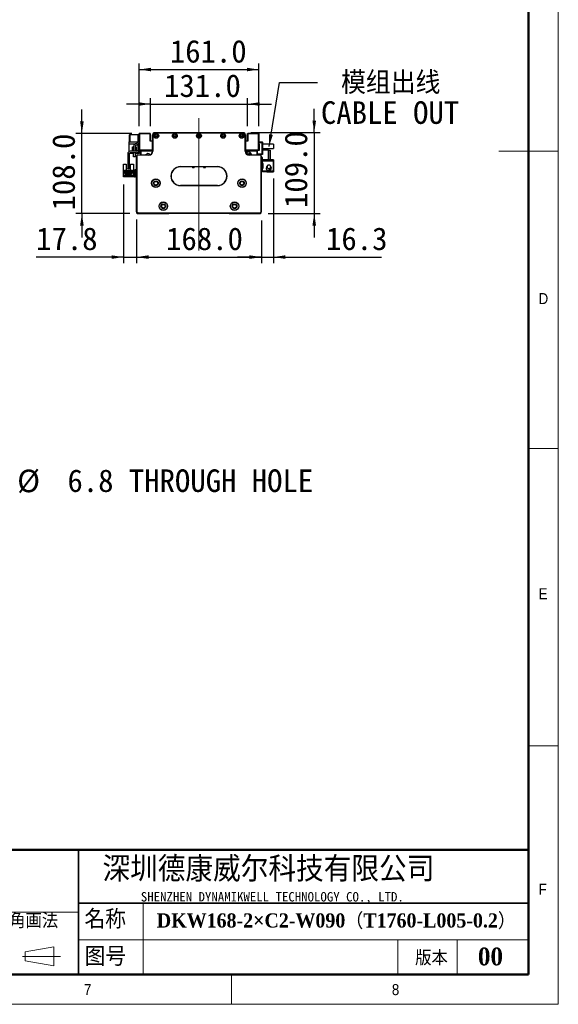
# Model space of a CAD drawing. Header units: millimetres. Extents: x 40 to 3320, y 40 to 2336.
# Tile 8 of 13: x 2595 to 3320, y 40 to 1365. Entities that reach past the tile are written whole.
import ezdxf

# ---------------------------------------------------------------- set-up
doc = ezdxf.new("R2010")
doc.units = ezdxf.units.MM
doc.header["$LTSCALE"] = 8
doc.linetypes.add('CENTERX2', pattern=[20.32, 12.7, -2.54, 2.54, -2.54])
doc.layers.add('DIMNS', color=7, linetype='Continuous')
doc.styles.add('SLDTEXTSTYLE0', font='Gothic.ttf', dxfattribs={"width": 0.913})
doc.styles.add('SLDTEXTSTYLE1', font='timesbd.ttf', dxfattribs={"width": 0.933})
doc.styles.add('SLDTEXTSTYLE10', font='txt', dxfattribs={"bigfont": 'bigfont'})
doc.styles.add('SLDTEXTSTYLE3', font='txt', dxfattribs={"bigfont": 'bigfont'})
doc.styles.add('SLDTEXTSTYLE4', font='txt', dxfattribs={"bigfont": 'bigfont'})
doc.styles.add('SLDTEXTSTYLE5', font='txt')
doc.styles.add('SLDTEXTSTYLE6', font='timesbd.ttf', dxfattribs={"width": 0.933, "bigfont": 'bigfont'})
doc.styles.add('SLDTEXTSTYLE7', font='txt')
doc.dimstyles.new('SLDDIMSTYLE0', dxfattribs={"dimtxt": 30.4, "dimasz": 16, "dimexe": 0, "dimexo": 0.0625, "dimgap": 7.6, "dimtad": 2, "dimdec": 1, "dimrnd": 1e-09, "dimzin": 4, "dimdsep": 46, "dimtxsty": 'SLDTEXTSTYLE7', "dimsah": 1, "dimcen": 0.09, "dimadec": 0, "dimazin": 1, "dimtfac": 1, "dimtdec": 1, "dimtmove": 0, "dimatfit": 0, "dimfxl": 0, "dimfrac": 2, "dimtolj": 1, "dimtzin": 12, "dimarcsym": 0})
doc.dimstyles.new('SLDDIMSTYLE4', dxfattribs={"dimtxt": 0.18, "dimasz": 16, "dimexe": 0, "dimexo": 0.0625, "dimgap": 0, "dimtad": 0, "dimtih": 1, "dimtoh": 1, "dimdec": 0, "dimrnd": 1e-09, "dimzin": 0, "dimdsep": 46, "dimtxsty": 'Standard', "dimsah": 1, "dimcen": 0.09, "dimadec": 0, "dimazin": 0, "dimtfac": 16, "dimtdec": 0, "dimtofl": 0, "dimtmove": 0, "dimatfit": 3, "dimfxl": 0, "dimfrac": 2, "dimtolj": 1, "dimtzin": 0, "dimarcsym": 0})
doc.dimstyles.new('SLDDIMSTYLE5', dxfattribs={"dimtxt": 30.4, "dimasz": 16, "dimexe": 0, "dimexo": 0.0625, "dimgap": 7.6, "dimtad": 2, "dimdec": 1, "dimrnd": 1e-09, "dimzin": 12, "dimdsep": 46, "dimtxsty": 'SLDTEXTSTYLE7', "dimsah": 1, "dimcen": 0.09, "dimadec": 0, "dimazin": 3, "dimtfac": 1, "dimtdec": 1, "dimtmove": 0, "dimatfit": 0, "dimfxl": 0, "dimfrac": 2, "dimtolj": 1, "dimtzin": 12, "dimarcsym": 0})
doc.dimstyles.new('SLDDIMSTYLE7', dxfattribs={"dimtxt": 30.4, "dimasz": 16, "dimexe": 0, "dimexo": 0.0625, "dimgap": 7.6, "dimtad": 0, "dimtih": 1, "dimtoh": 1, "dimdec": 1, "dimrnd": 1e-09, "dimzin": 12, "dimdsep": 46, "dimtxsty": 'SLDTEXTSTYLE7', "dimsah": 1, "dimcen": 0, "dimadec": 0, "dimazin": 3, "dimtfac": 1, "dimtdec": 1, "dimtofl": 0, "dimtmove": 0, "dimatfit": 3, "dimfxl": 0, "dimfrac": 2, "dimtolj": 1, "dimtzin": 12, "dimarcsym": 0})

# ---------------------------------------------------------------- blocks, each defined once
blk = doc.blocks.new('_D_12')
at = {"layer": 'DIMNS'}
for p, q in [((2752.1, 1094.9), (2752.1, 1037.6)), ((2920.1, 1094.9), (2920.1, 1037.6)), ((2752.1, 1045.6), (2920.1, 1045.6))]:
    blk.add_line(p, q, dxfattribs=at)
for points in [[(2752.1, 1045.6), (2768.1, 1043.2), (2768.1, 1048)], [(2920.1, 1045.6), (2904.1, 1048), (2904.1, 1043.2)]]:
    blk.add_solid(points, dxfattribs=at)
at = {"layer": 'DIMNS', "insert": (2791.8, 1085.5), "char_height": 30.4, "attachment_point": 1, "style": 'SLDTEXTSTYLE7'}
blk.add_mtext('168.0', dxfattribs=at)
blk = doc.blocks.new('_D_13')
at = {"layer": 'DIMNS'}
for p, q in [((2734.3, 1143.4), (2734.3, 1037.6)), ((2752.1, 1096.4), (2752.1, 1037.6)), ((2734.3, 1045.6), (2616.8, 1045.6)), ((2734.3, 1045.6), (2752.1, 1045.6)), ((2752.1, 1045.6), (2784.1, 1045.6))]:
    blk.add_line(p, q, dxfattribs=at)
for points in [[(2734.3, 1045.6), (2718.3, 1048), (2718.3, 1043.2)], [(2752.1, 1045.6), (2768.1, 1043.2), (2768.1, 1048)]]:
    blk.add_solid(points, dxfattribs=at)
at = {"layer": 'DIMNS', "insert": (2616.8, 1085.5), "char_height": 30.4, "attachment_point": 1, "style": 'SLDTEXTSTYLE7'}
blk.add_mtext('17.8', dxfattribs=at)
blk = doc.blocks.new('_D_14')
at = {"layer": 'DIMNS'}
for p, q in [((2991.3, 1213.1), (2991.3, 1245.1)), ((2905.7, 1213.1), (2999.3, 1213.1)), ((2991.3, 1213.1), (2991.3, 1104.1)), ((2929.2, 1104.1), (2999.3, 1104.1)), ((2991.3, 1104.1), (2991.3, 1072.1))]:
    blk.add_line(p, q, dxfattribs=at)
for points in [[(2991.3, 1213.1), (2993.7, 1229.1), (2988.9, 1229.1)], [(2991.3, 1104.1), (2988.9, 1088.1), (2993.7, 1088.1)]]:
    blk.add_solid(points, dxfattribs=at)
at = {"layer": 'DIMNS', "insert": (2951.4, 1111.7), "char_height": 30.4, "attachment_point": 1, "rotation": 90, "style": 'SLDTEXTSTYLE7'}
blk.add_mtext('109.0', dxfattribs=at)
blk = doc.blocks.new('_D_15')
at = {"layer": 'DIMNS'}
for p, q in [((2770.6, 1221.9), (2770.6, 1259.6)), ((2901.6, 1221.9), (2901.6, 1259.6)), ((2770.6, 1251.6), (2738.6, 1251.6)), ((2770.6, 1251.6), (2901.6, 1251.6)), ((2901.6, 1251.6), (2933.6, 1251.6))]:
    blk.add_line(p, q, dxfattribs=at)
for points in [[(2770.6, 1251.6), (2754.6, 1254), (2754.6, 1249.2)], [(2901.6, 1251.6), (2917.6, 1249.2), (2917.6, 1254)]]:
    blk.add_solid(points, dxfattribs=at)
at = {"layer": 'DIMNS', "insert": (2789.1, 1291.5), "char_height": 30.4, "attachment_point": 1, "style": 'SLDTEXTSTYLE7'}
blk.add_mtext('131.0', dxfattribs=at)
blk = doc.blocks.new('_D_16')
at = {"layer": 'DIMNS'}
for p, q in [((2755.6, 1221.9), (2755.6, 1306)), ((2916.6, 1221.9), (2916.6, 1306)), ((2755.6, 1298), (2916.6, 1298))]:
    blk.add_line(p, q, dxfattribs=at)
for points in [[(2755.6, 1298), (2771.6, 1295.6), (2771.6, 1300.4)], [(2916.6, 1298), (2900.6, 1300.4), (2900.6, 1295.6)]]:
    blk.add_solid(points, dxfattribs=at)
at = {"layer": 'DIMNS', "insert": (2796.9, 1337.8), "char_height": 30.4, "attachment_point": 1, "style": 'SLDTEXTSTYLE7'}
blk.add_mtext('161.0', dxfattribs=at)
blk = doc.blocks.new('_D_17')
at = {"layer": 'DIMNS'}
for p, q in [((2678.4, 1212.1), (2678.4, 1244.1)), ((2745.7, 1212.1), (2670.4, 1212.1)), ((2678.4, 1104.1), (2678.4, 1212.1)), ((2742.9, 1104.1), (2670.4, 1104.1)), ((2678.4, 1104.1), (2678.4, 1072.1))]:
    blk.add_line(p, q, dxfattribs=at)
for points in [[(2678.4, 1212.1), (2680.8, 1228.1), (2676, 1228.1)], [(2678.4, 1104.1), (2676, 1088.1), (2680.8, 1088.1)]]:
    blk.add_solid(points, dxfattribs=at)
at = {"layer": 'DIMNS', "insert": (2638.5, 1108.4), "char_height": 30.4, "attachment_point": 1, "rotation": 90, "style": 'SLDTEXTSTYLE7'}
blk.add_mtext('108.0', dxfattribs=at)
blk = doc.blocks.new('_D_18')
at = {"layer": 'DIMNS'}
for p, q in [((2936.4, 1151.2), (2936.4, 1037.6)), ((2920.1, 1094.9), (2920.1, 1037.6)), ((2920.1, 1045.6), (2888.1, 1045.6)), ((2920.1, 1045.6), (2936.4, 1045.6)), ((2936.4, 1045.6), (3082.1, 1045.6))]:
    blk.add_line(p, q, dxfattribs=at)
for points in [[(2920.1, 1045.6), (2904.1, 1048), (2904.1, 1043.2)], [(2936.4, 1045.6), (2952.4, 1043.2), (2952.4, 1048)]]:
    blk.add_solid(points, dxfattribs=at)
at = {"layer": 'DIMNS', "insert": (3007.2, 1085.5), "char_height": 30.4, "attachment_point": 1, "style": 'SLDTEXTSTYLE7'}
blk.add_mtext('16.3', dxfattribs=at)
blk = doc.blocks.new('SW_NOTE_7')
at = {"layer": 'DIMNS', "color": 0, "char_height": 30.4, "attachment_point": 1}
for s, insert, style in [(' 模组出线', (4.8, 14.7), 'SLDTEXTSTYLE10'), ('CABLE OUT', (4.8, -25.5), 'SLDTEXTSTYLE7')]:
    blk.add_mtext(s, dxfattribs=dict(at, insert=insert, style=style))
blk = doc.blocks.new('_D_27')
at = {"layer": 'DIMNS'}
for p, q in [((2440.1, 675.1), (2480.2, 744.6)), ((2480.2, 744.6), (2512.2, 744.6))]:
    blk.add_line(p, q, dxfattribs=at)
blk.add_solid([(2440.1, 675.1), (2450.1, 687.8), (2446, 690.2)], dxfattribs=at)
at = {"layer": 'DIMNS', "char_height": 30.4, "attachment_point": 1, "style": 'SLDTEXTSTYLE7'}
for s, insert in [('34X ', (2512.2, 759.9)), ('%%c', (2591.3, 759.6)), (' 6.8 THROUGH HOLE', (2638.3, 759.9))]:
    blk.add_mtext(s, dxfattribs=dict(at, insert=insert))

msp = doc.modelspace()

# ---------------------------------------------------------------- linework, layer by layer
at = {"color": 7, "linetype": 'Continuous', "lineweight": 18}
for p, q in [((3320, 40), (3320, 2336)), ((3280, 2296), (3280, 80)), ((3320, 1188), (3240, 1188)), ((3280, 788), (3320, 788)), ((3280, 388), (3320, 388)), ((2760.74, 176), (2760.74, 80)), ((2201.48, 164), (2674.01, 164)), ((2674.01, 126.72), (3280, 126.72)), ((3104, 126.72), (3104, 80)), ((3184, 126.72), (3184, 80)), ((2601.91, 110.55), (2640.75, 117.27)), ((2601.91, 98.55), (2601.91, 110.55)), ((2640.75, 117.27), (2640.75, 91.68)), ((2598.44, 104.55), (2649.56, 104.55)), ((2601.91, 98.55), (2640.75, 91.68)), ((80, 80), (3280, 80)), ((984, 80), (3280, 80)), ((2880, 80), (2880, 40)), ((40, 40), (3320, 40))]:
    msp.add_line(p, q, dxfattribs=at)
at = {"color": 7, "linetype": 'Continuous', "lineweight": 50}
for p, q in [((3280, 2296), (3280, 80)), ((3280, 248), (1464, 248)), ((80, 80), (3280, 80))]:
    msp.add_line(p, q, dxfattribs=at)
at = {"color": 7, "linetype": 'Continuous', "lineweight": 25}
for p, q in [((2742.85, 1210.55), (2742.55, 1210.25)), ((2742.85, 1210.25), (2742.55, 1210.13)), ((2742.55, 1210.13), (2742.55, 1210.25)), ((2742.55, 1200.98), (2742.55, 1210.13)), ((2742.85, 1210.55), (2742.85, 1210.25)), ((2742.85, 1210.55), (2753.55, 1210.55)), ((2742.85, 1210.25), (2742.85, 1200.85)), ((2753.55, 1210.25), (2742.85, 1210.25)), ((2753.55, 1210.55), (2755.55, 1210.55)), ((2753.55, 1209.55), (2753.55, 1210.55)), ((2755.55, 1209.55), (2753.55, 1209.55)), ((2753.55, 1209.55), (2753.55, 1200.55)), ((2755.85, 1212.05), (2755.55, 1211.75)), ((2755.85, 1211.75), (2755.55, 1211.75)), ((2755.55, 1189.85), (2755.55, 1211.75)), ((2755.85, 1211.75), (2755.85, 1212.05)), ((2755.85, 1212.05), (2770.25, 1212.05)), ((2755.85, 1211.75), (2755.85, 1189.85)), ((2770.25, 1211.75), (2755.85, 1211.75)), ((2770.25, 1211.75), (2770.25, 1212.05)), ((2770.55, 1211.75), (2770.25, 1212.05)), ((2770.25, 1201.55), (2770.25, 1211.75)), ((2770.25, 1211.75), (2770.55, 1211.75)), ((2770.55, 1211.75), (2770.55, 1201.55)), ((2773.55, 1210.05), (2773.85, 1210.05)), ((2773.55, 1188.05), (2773.55, 1210.05)), ((2773.85, 1210.05), (2773.85, 1188.05)), ((2774.05, 1211.71), (2774.05, 1211.75)), ((2774.05, 1211.75), (2774.08, 1211.75)), ((2776.55, 1213.05), (2776.55, 1212.75)), ((2776.55, 1213.05), (2895.55, 1213.05)), ((2895.55, 1212.75), (2776.55, 1212.75)), ((2895.55, 1213.05), (2895.55, 1212.75)), ((2898.03, 1211.75), (2898.05, 1211.75)), ((2898.05, 1211.75), (2898.05, 1211.71)), ((2898.55, 1210.05), (2898.25, 1210.05)), ((2898.25, 1188.05), (2898.25, 1210.05)), ((2898.55, 1210.05), (2898.55, 1188.05)), ((2901.55, 1211.75), (2901.85, 1212.05)), ((2901.55, 1201.55), (2901.55, 1211.75)), ((2901.55, 1211.75), (2901.85, 1211.75)), ((2901.85, 1212.05), (2916.25, 1212.05)), ((2901.85, 1212.05), (2901.85, 1211.75)), ((2901.85, 1211.75), (2901.85, 1201.55)), ((2916.25, 1211.75), (2901.85, 1211.75)), ((2916.25, 1212.05), (2916.25, 1211.75)), ((2916.25, 1212.05), (2916.55, 1211.75)), ((2916.25, 1189.85), (2916.25, 1211.75)), ((2916.55, 1211.75), (2916.25, 1211.75)), ((2916.55, 1211.75), (2916.55, 1189.85)), ((2742.25, 1200.55), (2753.55, 1200.55)), ((2742.25, 1197.95), (2742.25, 1200.55)), ((2742.25, 1197.95), (2749.91, 1197.95)), ((2742.25, 1187.8), (2742.25, 1197.95)), ((2742.85, 1200.85), (2742.55, 1200.98)), ((2742.55, 1200.85), (2742.55, 1200.98)), ((2742.55, 1200.85), (2742.85, 1200.55)), ((2742.85, 1200.85), (2742.85, 1200.55)), ((2742.85, 1200.85), (2753.55, 1200.85)), ((2746.55, 1194.05), (2748.05, 1194.05)), ((2746.55, 1188.05), (2746.55, 1194.05)), ((2748.05, 1194.57), (2748.05, 1188.55)), ((2750.05, 1194.55), (2750.05, 1188.55)), ((2750.05, 1194.05), (2751.55, 1194.05)), ((2751.55, 1194.05), (2751.55, 1188.05)), ((2753.55, 1197.55), (2755.55, 1197.55)), ((2753.55, 1196.55), (2753.55, 1197.55)), ((2755.55, 1196.55), (2753.55, 1196.55)), ((2753.55, 1196.55), (2753.55, 1189.55)), ((2754.61, 1197.95), (2755.55, 1197.95)), ((2773.55, 1201.55), (2770.25, 1201.55)), ((2901.85, 1201.55), (2898.55, 1201.55)), ((2916.55, 1200.55), (2921.25, 1200.55)), ((2921.25, 1199.55), (2916.55, 1199.55)), ((2916.55, 1197.55), (2917.05, 1197.55)), ((2917.05, 1197.55), (2917.05, 1189.05)), ((2921.25, 1199.55), (2921.25, 1200.55)), ((2921.25, 1200.55), (2921.55, 1200.25)), ((2921.25, 1184.55), (2921.25, 1199.55)), ((2921.55, 1199.43), (2921.25, 1199.55)), ((2921.55, 1200.25), (2921.55, 1199.43)), ((2921.55, 1199.43), (2921.55, 1184.68)), ((2936.55, 1197.55), (2921.55, 1197.55)), ((2936.55, 1197.55), (2936.55, 1191.55)), ((2740.05, 1184.55), (2740.05, 1165.05)), ((2742.05, 1184.55), (2742.05, 1165.05)), ((2742.25, 1185.05), (2742.25, 1185.3)), ((2746.55, 1185.05), (2742.25, 1185.05)), ((2752.05, 1188.05), (2743.55, 1188.05)), ((2752.05, 1186.05), (2743.55, 1186.05)), ((2746.55, 1185.05), (2746.55, 1186.05)), ((2748.05, 1188.55), (2750.05, 1188.55)), ((2748.05, 1188.05), (2748.05, 1188.55)), ((2748.05, 1180.55), (2748.05, 1186.05)), ((2750.05, 1180.55), (2748.05, 1180.55)), ((2750.05, 1188.55), (2750.05, 1188.05)), ((2750.05, 1186.05), (2750.05, 1180.55)), ((2751.55, 1186.05), (2751.55, 1185.05)), ((2755.85, 1185.05), (2751.55, 1185.05)), ((2752.35, 1181.55), (2752.05, 1181.55)), ((2752.05, 1106.55), (2752.05, 1181.55)), ((2752.35, 1181.55), (2752.35, 1106.68)), ((2753.55, 1182.75), (2753.55, 1183.05)), ((2753.55, 1183.05), (2768.55, 1183.05)), ((2768.55, 1182.75), (2753.55, 1182.75)), ((2755.85, 1189.85), (2755.55, 1189.85)), ((2755.55, 1189.85), (2755.85, 1189.55)), ((2755.55, 1189.85), (2755.55, 1189.55)), ((2755.85, 1189.85), (2773.55, 1189.85)), ((2755.85, 1189.85), (2755.85, 1189.55)), ((2755.85, 1185.05), (2755.85, 1189.55)), ((2773.55, 1189.55), (2755.85, 1189.55)), ((2757.55, 1188.55), (2758.55, 1189.55)), ((2757.55, 1183.55), (2757.55, 1188.55)), ((2757.55, 1183.55), (2757.55, 1183.05)), ((2757.95, 1183.15), (2757.55, 1183.55)), ((2757.95, 1183.05), (2757.95, 1183.15)), ((2758.15, 1187.8), (2759.1, 1188.75)), ((2758.15, 1183.05), (2758.15, 1187.8)), ((2758.25, 1187.71), (2759.19, 1188.65)), ((2758.25, 1183.05), (2758.25, 1187.71)), ((2759.1, 1188.75), (2773.55, 1188.75)), ((2759.19, 1188.65), (2773.55, 1188.65)), ((2768.55, 1182.75), (2768.55, 1183.05)), ((2771.48, 1189.55), (2771.77, 1189.26)), ((2772.27, 1189.05), (2773.55, 1189.05)), ((2773.85, 1188.05), (2773.55, 1188.05)), ((2898.83, 1187.55), (2898.18, 1187.55)), ((2898.55, 1188.05), (2898.25, 1188.05)), ((2898.55, 1189.85), (2916.25, 1189.85)), ((2916.25, 1189.55), (2898.55, 1189.55)), ((2898.55, 1189.05), (2899.84, 1189.05)), ((2898.55, 1188.75), (2913, 1188.75)), ((2898.55, 1188.65), (2912.91, 1188.65)), ((2900.33, 1189.26), (2900.63, 1189.55)), ((2903.8, 1184.05), (2900.57, 1184.05)), ((2904.83, 1186.38), (2902.03, 1187.32)), ((2903.55, 1183.05), (2903.55, 1182.75)), ((2903.55, 1183.05), (2918.55, 1183.05)), ((2918.55, 1182.75), (2903.55, 1182.75)), ((2912.91, 1188.65), (2913.85, 1187.71)), ((2913, 1188.75), (2913.95, 1187.8)), ((2913.55, 1189.55), (2914.55, 1188.55)), ((2913.85, 1187.71), (2913.85, 1183.05)), ((2913.95, 1187.8), (2913.95, 1183.05)), ((2915.05, 1189.05), (2914.55, 1188.55)), ((2914.55, 1188.55), (2914.55, 1183.05)), ((2914.55, 1184.55), (2921.25, 1184.55)), ((2921.25, 1183.55), (2914.55, 1183.55)), ((2917.05, 1189.05), (2915.05, 1189.05)), ((2916.25, 1189.85), (2916.25, 1189.55)), ((2916.55, 1189.85), (2916.25, 1189.55)), ((2916.55, 1189.85), (2916.25, 1189.85)), ((2917.05, 1189.55), (2916.25, 1189.55)), ((2916.55, 1191.55), (2917.05, 1191.55)), ((2918.55, 1183.05), (2918.55, 1182.75)), ((2919.75, 1106.68), (2919.75, 1181.55)), ((2920.05, 1181.55), (2919.75, 1181.55)), ((2920.05, 1181.55), (2920.05, 1106.55)), ((2921.49, 1179.55), (2920.05, 1179.55)), ((2921.55, 1184.68), (2921.25, 1184.55)), ((2921.25, 1183.55), (2921.25, 1184.55)), ((2921.55, 1183.85), (2921.25, 1183.55)), ((2921.49, 1176.55), (2921.49, 1179.55)), ((2921.55, 1191.55), (2936.55, 1191.55)), ((2929.49, 1189.55), (2921.55, 1189.55)), ((2921.55, 1184.68), (2921.55, 1183.85)), ((2929.49, 1176.55), (2929.49, 1189.55)), ((2929.49, 1189.55), (2931.49, 1189.55)), ((2931.49, 1189.55), (2931.95, 1189.55)), ((2931.49, 1189.55), (2931.49, 1176.55)), ((2931.95, 1189.55), (2931.95, 1176.55)), ((2734.35, 1170.45), (2738.05, 1170.45)), ((2734.35, 1161.55), (2734.35, 1170.45)), ((2738.05, 1170.45), (2738.05, 1162.05)), ((2744.05, 1162.05), (2744.05, 1170.45)), ((2744.05, 1170.45), (2747.75, 1170.45)), ((2747.75, 1170.45), (2747.75, 1161.55)), ((2811.05, 1167.35), (2861.05, 1167.35)), ((2811.05, 1167.35), (2811.05, 1167.05)), ((2861.05, 1167.05), (2811.05, 1167.05)), ((2861.05, 1167.35), (2861.05, 1167.05)), ((2921.49, 1176.55), (2921.49, 1175.35)), ((2929.49, 1176.55), (2921.49, 1176.55)), ((2921.49, 1171.35), (2921.49, 1175.35)), ((2921.49, 1175.35), (2935.89, 1175.35)), ((2921.49, 1171.35), (2921.49, 1170.85)), ((2922.49, 1171.35), (2921.49, 1171.35)), ((2921.49, 1170.85), (2921.49, 1165.85)), ((2922.49, 1170.85), (2921.49, 1170.85)), ((2922.49, 1165.35), (2922.49, 1171.35)), ((2926.94, 1166.15), (2926.84, 1165.35)), ((2927.17, 1166.79), (2927.04, 1166.47)), ((2927.05, 1166.93), (2927.09, 1166.94)), ((2927.09, 1166.94), (2927.47, 1167.52)), ((2927.25, 1166.86), (2927.09, 1166.94)), ((2927.21, 1166.77), (2927.09, 1166.83)), ((2927.49, 1176.55), (2927.49, 1176.35)), ((2935.89, 1176.35), (2927.49, 1176.35)), ((2927.95, 1176.55), (2927.95, 1176.35)), ((2931.49, 1176.55), (2929.49, 1176.55)), ((2931.95, 1176.55), (2931.49, 1176.55)), ((2936.35, 1176.35), (2935.89, 1176.35)), ((2935.89, 1176.35), (2935.89, 1175.35)), ((2935.89, 1175.35), (2936.35, 1175.35)), ((2935.89, 1175.35), (2935.89, 1161.35)), ((2936.35, 1176.35), (2936.35, 1175.35)), ((2936.35, 1175.35), (2936.35, 1161.35)), ((2734.25, 1153.55), (2734.25, 1155.55)), ((2734.25, 1155.55), (2735.25, 1155.55)), ((2735.25, 1153.55), (2734.25, 1153.55)), ((2734.35, 1155.55), (2734.35, 1161.55)), ((2735.15, 1161.55), (2734.35, 1161.55)), ((2735.15, 1161.55), (2735.65, 1162.05)), ((2735.25, 1155.55), (2735.25, 1153.55)), ((2749.05, 1155.55), (2735.25, 1155.55)), ((2749.05, 1153.55), (2735.25, 1153.55)), ((2738.25, 1162.05), (2735.65, 1162.05)), ((2736.05, 1161.5), (2738.25, 1161.5)), ((2736.05, 1158.05), (2736.05, 1161.5)), ((2736.85, 1158.05), (2736.05, 1158.05)), ((2736.85, 1159.7), (2745.25, 1159.7)), ((2736.85, 1158.05), (2736.85, 1159.7)), ((2736.85, 1157), (2736.85, 1158.05)), ((2738.05, 1157), (2736.85, 1157)), ((2737.8, 1158.65), (2737.8, 1158.15)), ((2738.3, 1158.65), (2737.8, 1158.65)), ((2737.8, 1158.15), (2738.3, 1158.15)), ((2738.05, 1156.2), (2738.05, 1157)), ((2744.05, 1157), (2738.05, 1157)), ((2744.05, 1156.2), (2738.05, 1156.2)), ((2738.25, 1161.5), (2738.25, 1162.05)), ((2738.25, 1162.05), (2743.85, 1162.05)), ((2738.6, 1161.5), (2738.25, 1161.5)), ((2738.3, 1158.15), (2738.3, 1158.65)), ((2738.6, 1160.4), (2738.6, 1161.5)), ((2743.5, 1160.4), (2738.6, 1160.4)), ((2740.3, 1158.65), (2739.8, 1158.65)), ((2739.8, 1158.65), (2739.8, 1158.15)), ((2739.8, 1158.15), (2740.3, 1158.15)), ((2740.05, 1164.05), (2740.05, 1165.05)), ((2740.05, 1165.05), (2742.05, 1165.05)), ((2742.05, 1164.05), (2740.05, 1164.05)), ((2740.25, 1160.4), (2740.25, 1161)), ((2740.25, 1161), (2741.85, 1161)), ((2740.3, 1158.15), (2740.3, 1158.65)), ((2741.8, 1158.65), (2741.8, 1158.15)), ((2742.3, 1158.65), (2741.8, 1158.65)), ((2741.8, 1158.15), (2742.3, 1158.15)), ((2741.85, 1160.4), (2741.85, 1161)), ((2742.05, 1165.05), (2742.05, 1164.05)), ((2742.3, 1158.15), (2742.3, 1158.65)), ((2743.5, 1161.5), (2743.5, 1160.4)), ((2743.85, 1161.5), (2743.5, 1161.5)), ((2743.8, 1158.65), (2743.8, 1158.15)), ((2744.3, 1158.65), (2743.8, 1158.65)), ((2743.8, 1158.15), (2744.3, 1158.15)), ((2743.85, 1162.05), (2743.85, 1161.5)), ((2746.45, 1162.05), (2743.85, 1162.05)), ((2743.85, 1161.5), (2746.05, 1161.5)), ((2744.05, 1157), (2744.05, 1156.2)), ((2745.25, 1157), (2744.05, 1157)), ((2744.3, 1158.15), (2744.3, 1158.65)), ((2745.25, 1159.7), (2745.25, 1158.05)), ((2745.25, 1158.05), (2745.25, 1157)), ((2746.05, 1158.05), (2745.25, 1158.05)), ((2746.05, 1161.5), (2746.05, 1158.05)), ((2746.45, 1162.05), (2746.95, 1161.55)), ((2747.75, 1161.55), (2746.95, 1161.55)), ((2747.75, 1161.55), (2747.75, 1155.55)), ((2749.05, 1155.55), (2749.05, 1153.55)), ((2750.05, 1162.55), (2750.05, 1163.55)), ((2750.05, 1163.55), (2752.05, 1163.55)), ((2752.05, 1162.55), (2750.05, 1162.55)), ((2750.05, 1154.55), (2750.05, 1162.55)), ((2750.05, 1154.55), (2752.05, 1154.55)), ((2750.05, 1153.55), (2750.05, 1154.55)), ((2752.05, 1153.55), (2750.05, 1153.55)), ((2829.8, 1165.75), (2827.3, 1165.75)), ((2844.8, 1165.75), (2842.3, 1165.75)), ((2921.49, 1165.35), (2921.49, 1165.85)), ((2921.49, 1165.85), (2922.49, 1165.85)), ((2921.49, 1161.35), (2921.49, 1165.35)), ((2921.49, 1165.35), (2922.49, 1165.35)), ((2921.49, 1161.35), (2921.49, 1160.15)), ((2935.89, 1161.35), (2921.49, 1161.35)), ((2927.49, 1160.15), (2921.49, 1160.15)), ((2927.09, 1163.76), (2927.05, 1163.77)), ((2927.49, 1160.35), (2935.89, 1160.35)), ((2927.49, 1160.35), (2927.49, 1160.15)), ((2927.95, 1160.15), (2927.49, 1160.15)), ((2927.95, 1160.35), (2927.95, 1160.15)), ((2932.38, 1165.9), (2932.41, 1165.92)), ((2936.35, 1161.35), (2935.89, 1161.35)), ((2935.89, 1161.35), (2935.89, 1160.35)), ((2935.89, 1160.35), (2936.35, 1160.35)), ((2936.35, 1161.35), (2936.35, 1160.35)), ((2811.05, 1142.05), (2861.05, 1142.05)), ((2811.05, 1142.05), (2811.05, 1141.75)), ((2861.05, 1141.75), (2811.05, 1141.75)), ((2861.05, 1142.05), (2861.05, 1141.75)), ((2752.35, 1106.68), (2752.05, 1106.55)), ((2754.05, 1104.55), (2752.05, 1106.55)), ((2752.05, 1106.55), (2752.05, 1105.05)), ((2752.05, 1105.05), (2753.05, 1104.05)), ((2752.35, 1106.68), (2754.18, 1104.85)), ((2753.05, 1104.05), (2795.55, 1104.05)), ((2754.18, 1104.85), (2754.05, 1104.55)), ((2918.05, 1104.55), (2754.05, 1104.55)), ((2754.18, 1104.85), (2917.93, 1104.85)), ((2795.55, 1104.05), (2796.05, 1104.55)), ((2876.05, 1104.55), (2876.55, 1104.05)), ((2876.55, 1104.05), (2919.05, 1104.05)), ((2917.93, 1104.85), (2919.75, 1106.68)), ((2917.93, 1104.85), (2918.05, 1104.55)), ((2920.05, 1106.55), (2918.05, 1104.55)), ((2919.05, 1104.05), (2920.05, 1105.05)), ((2919.75, 1106.68), (2920.05, 1106.55)), ((2920.05, 1105.05), (2920.05, 1106.55))]:
    msp.add_line(p, q, dxfattribs=at)
at = {"color": 7, "linetype": 'Continuous', "lineweight": 35}
for p, q in [((2674.01, 248), (2674.01, 80)), ((2674.01, 176), (3280, 176))]:
    msp.add_line(p, q, dxfattribs=at)
at = {"color": 7, "linetype": 'Continuous', "lineweight": 25, "flags": 128}
for points in [[(2900.57, 1184.05), (2900.65, 1185.18), (2900.87, 1186.17), (2901.22, 1186.91), (2901.64, 1187.3), (2902.03, 1187.32)], [(2903.8, 1184.05), (2903.87, 1184.95), (2904.06, 1185.71), (2904.36, 1186.22), (2904.71, 1186.4), (2905.06, 1186.22), (2905.36, 1185.71), (2905.56, 1184.95), (2905.63, 1184.05)], [(2903.88, 1183.05), (2903.87, 1183.15), (2903.8, 1184.05)], [(2904.39, 1184.05), (2904.41, 1184.37), (2904.48, 1184.64), (2904.59, 1184.82), (2904.71, 1184.88), (2904.84, 1184.82), (2904.92, 1184.69)], [(2904.92, 1183.41), (2904.84, 1183.28), (2904.71, 1183.22), (2904.59, 1183.28), (2904.48, 1183.46), (2904.41, 1183.73), (2904.39, 1184.05)], [(2905.63, 1184.05), (2905.56, 1183.15), (2905.54, 1183.05)], [(2749.05, 1153.55), (2749.64, 1153.61), (2750.05, 1153.72)]]:
    msp.add_lwpolyline(points, dxfattribs=at)
at = {"color": 7, "linetype": 'Continuous', "lineweight": 25}
for centre, radius in [((2778.55, 1208.8), 3.25), ((2778.55, 1208.8), 3), ((2778.55, 1208.8), 1.6), ((2778.55, 1208.8), 1.25), ((2803.55, 1208.8), 3.25), ((2803.55, 1208.8), 3), ((2803.55, 1208.8), 1.6), ((2803.55, 1208.8), 1.25), ((2836.05, 1208.8), 3.25), ((2836.05, 1208.8), 3), ((2836.05, 1208.8), 1.6), ((2836.05, 1208.8), 1.25), ((2868.55, 1208.8), 3.25), ((2868.55, 1208.8), 3), ((2868.55, 1208.8), 1.6), ((2868.55, 1208.8), 1.25), ((2893.55, 1208.8), 3.25), ((2893.55, 1208.8), 3), ((2893.55, 1208.8), 1.6), ((2893.55, 1208.8), 1.25), ((2778.05, 1145.05), 5.75), ((2778.05, 1145.05), 5.5), ((2778.05, 1145.05), 3.2), ((2778.05, 1145.05), 2.5), ((2778.05, 1145.05), 2.45), ((2894.05, 1145.05), 5.75), ((2894.05, 1145.05), 5.5), ((2894.05, 1145.05), 3.2), ((2894.05, 1145.05), 2.5), ((2894.05, 1145.05), 2.45), ((2788.05, 1114.05), 5.75), ((2788.05, 1114.05), 5.5), ((2788.05, 1114.05), 3.2), ((2788.05, 1114.05), 2.5), ((2788.05, 1114.05), 2.45), ((2884.05, 1114.05), 5.75), ((2884.05, 1114.05), 5.5), ((2884.05, 1114.05), 3.2), ((2884.05, 1114.05), 2.5), ((2884.05, 1114.05), 2.45)]:
    msp.add_circle(centre, radius, dxfattribs=at)
for centre, radius, start, end in [((2776.55, 1210.05), 3, 90, 180), ((2776.55, 1210.05), 2.7, 90, 180), ((2895.55, 1210.05), 3, 0, 90), ((2895.55, 1210.05), 2.7, 0, 90), ((2752.05, 1194.57), 4, 94.78019, 180), ((2752.05, 1194.55), 2, 94.78019, 180), ((2751.55, 1200.55), 2, 274.78019, 0), ((2751.55, 1200.53), 4, 274.78019, 300), ((2751.55, 1200.53), 4, 311.85957, 0), ((2743.55, 1184.55), 3.5, 90, 180), ((2743.55, 1184.55), 1.5, 90, 180), ((2752.05, 1189.55), 3.5, 270, 0), ((2752.05, 1189.55), 1.5, 270, 0), ((2753.55, 1181.55), 1.5, 90, 180), ((2753.55, 1181.55), 1.2, 90, 180), ((2767.55, 1181.55), 3.25, 33.63206, 152.51367), ((2768.55, 1188.05), 5.3, 270, 0), ((2768.55, 1188.05), 5, 270, 0), ((2772.27, 1189.75), 0.7, 225, 270), ((2903.55, 1188.05), 5.3, 180, 270), ((2903.55, 1188.05), 5, 180, 270), ((2902.01, 1185.09), 2.61, 134.19893, 176.19158), ((2899.84, 1189.75), 0.7, 270, 315), ((2903.56, 1184.05), 1.5, 0, 25.13624), ((2903.56, 1184.05), 1.5, 334.86376, 0), ((2904.55, 1181.55), 3.25, 27.48633, 71.16109), ((2918.55, 1181.55), 1.5, 0, 90), ((2918.55, 1181.55), 1.2, 0, 90), ((2811.05, 1154.55), 12.8, 90, 270), ((2811.05, 1154.55), 12.5, 90, 270), ((2828.55, 1165.75), 1.25, 359.99991, 180.00009), ((2843.55, 1165.75), 1.25, 359.99991, 180.00009), ((2861.05, 1154.55), 12.8, 270, 90), ((2861.05, 1154.55), 12.5, 270, 90), ((2930.09, 1165.35), 3.4, 207.88541, 44.31348), ((2930.09, 1165.35), 3.45, 0, 47.89891), ((2749.05, 1156.55), 1, 270, 0), ((2930.09, 1165.35), 3.45, 237.57421, 0), ((2930.09, 1165.35), 2.5, 274.06825, 11.05475), ((2930.09, 1165.35), 2.6, 277.27427, 10.90897)]:
    msp.add_arc(centre, radius, start, end, dxfattribs=at)
for points, knots in [([(2900.4, 1187.08), (2900.2, 1187.05), (2899.7, 1186.97), (2898.99, 1187.16), (2898.67, 1187.37), (2898.55, 1187.44)], [0, 0, 0, 0, 0.2952408, 0.74054398, 1, 1, 1, 1]), ([(2901.93, 1187.32), (2901.85, 1187.33), (2901.47, 1187.42), (2900.83, 1187.31), (2900.38, 1187.05), (2900.18, 1186.94)], [0, 0, 0, 0, 0.1321404, 0.6338161, 1, 1, 1, 1]), ([(2904.94, 1184.05), (2904.88, 1184.05), (2904.74, 1184.05), (2904.51, 1184.05), (2904.39, 1184.05)], [0, 0, 0, 0, 0.50007762, 1, 1, 1, 1]), ([(2927.92, 1168.28), (2927.74, 1167.92), (2927.4, 1167.26), (2926.94, 1166.2), (2926.72, 1165.38), (2926.67, 1164.71), (2926.77, 1164.15), (2927, 1163.55), (2927.45, 1162.95), (2928.13, 1162.51), (2928.86, 1162.28), (2929.62, 1162.27), (2930.33, 1162.51), (2930.51, 1162.63), (2930.46, 1162.66), (2930.44, 1162.68)], [0, 0, 0, 0, 0.180101, 0.3300032, 0.4496434, 0.5397509, 0.5746237, 0.605321, 0.6784021, 0.7214068, 0.7619819, 0.8291611, 0.8886698, 0.9605962, 1, 1, 1, 1]), ([(2931.48, 1169.11), (2931.73, 1168.88), (2932.23, 1168.42), (2932.63, 1167.51), (2932.67, 1166.59), (2932.39, 1165.79), (2931.88, 1165.18), (2931.19, 1164.77), (2930.38, 1164.6), (2929.54, 1164.71), (2928.76, 1165.08), (2928.14, 1165.68), (2927.75, 1166.44), (2927.67, 1167.29), (2927.77, 1168.05), (2928.11, 1168.64), (2928.65, 1169.06), (2929.38, 1169.3), (2930.13, 1169.38), (2930.67, 1169.41), (2930.93, 1169.39), (2931.01, 1169.4), (2931.04, 1169.39), (2931.11, 1169.36), (2931.27, 1169.27), (2931.4, 1169.17), (2931.48, 1169.11)], [0, 0, 0, 0, 0.0648171, 0.1297797, 0.1897323, 0.2426193, 0.2944126, 0.3462428, 0.3987244, 0.4521994, 0.5066012, 0.561452, 0.616052, 0.6697726, 0.7270681, 0.7653777, 0.8036917, 0.858909, 0.9142292, 0.9495542, 0.9640012, 0.9648511, 0.9657592, 0.9687104, 0.9805281, 1, 1, 1, 1]), ([(2932.32, 1164.21), (2932.42, 1164.46), (2932.61, 1164.93), (2932.66, 1165.43), (2932.57, 1165.74), (2932.54, 1165.83)], [0, 0, 0, 0, 0.4359415, 0.8267397, 1, 1, 1, 1])]:
    msp.add_open_spline(points, degree=3, knots=knots, dxfattribs=at)
at = {"color": 8, "linetype": 'Continuous', "lineweight": 25}
msp.add_open_spline([(2904.94, 1184.05), (2905, 1184.05), (2905.07, 1184.05), (2905.05, 1184.05), (2905.05, 1184.05)], degree=3, knots=[0, 0, 0, 0, 0.7297194, 1, 1, 1, 1], dxfattribs=at)
at = {"layer": 'DIMNS', "linetype": 'CENTERX2', "lineweight": 18}
for p, q in [((2836.05, 1232.35), (2836.05, 1055.75)), ((2836.05, 1054.25), (2836.05, 1163.85))]:
    msp.add_line(p, q, dxfattribs=at)

# ---------------------------------------------------------------- block references
at = {"layer": 'DIMNS'}
msp.add_blockref('SW_NOTE_7', (2995.52, 1280.77), dxfattribs=at)

# ---------------------------------------------------------------- texts
at = {"color": 7, "linetype": 'Continuous', "lineweight": 0}
for s, insert, char_height, attachment_point, style in [('D', (3293.33, 997.17), 14.82, 1, 'SLDTEXTSTYLE0'), ('E', (3293.33, 599.91), 14.82, 1, 'SLDTEXTSTYLE0'), ('深圳德康威尔科技有限公司', (2706.04, 238.94), 33.8667, 1, 'SLDTEXTSTYLE4'), ('F', (3293.33, 202.23), 14.82, 1, 'SLDTEXTSTYLE0'), ('SHENZHEN DYNAMIKWELL TECHNOLOGY CO., LTD.', (2757.74, 191.06), 12.7, 1, 'SLDTEXTSTYLE5'), ('名称', (2681.79, 167.24), 25.4, 1, 'SLDTEXTSTYLE3'), ('DKW168-2×C2-W090（T1760-L005-0.2）', (2779.24, 162.39), 19.05, 1, 'SLDTEXTSTYLE6'), ('图号', (2682.13, 117.17), 25.4, 1, 'SLDTEXTSTYLE3'), ('版本', (3127.2, 112.36), 20, 1, 'SLDTEXTSTYLE3'), ('00', (3228.64, 116.35), 24, 2, 'SLDTEXTSTYLE1'), ('7', (2681.17, 67.17), 14.82, 1, 'SLDTEXTSTYLE0'), ('8', (3095.82, 67.17), 14.82, 1, 'SLDTEXTSTYLE0')]:
    msp.add_mtext(s, dxfattribs=dict(at, insert=insert, char_height=char_height, attachment_point=attachment_point, style=style))
at = {"layer": 'DIMNS', "color": 7, "insert": (2536.48, 162.43), "char_height": 20, "attachment_point": 1, "style": 'SLDTEXTSTYLE3'}
msp.add_mtext('第三角画法', dxfattribs=at)

# ---------------------------------------------------------------- dimensions: what is measured, and where the dimension line sits
at = {"layer": 'DIMNS'}
for base, p1, p2, dimstyle, picture, middle in [((2916.55, 1297.96), (2755.55, 1211.75), (2916.55, 1211.75), 'SLDDIMSTYLE0', '_D_16', (2845.34, 1297.96)), ((2901.55, 1251.65), (2770.55, 1211.75), (2901.55, 1211.75), 'SLDDIMSTYLE0', '_D_15', (2837.58, 1251.65)), ((2752.05, 1045.58), (2734.25, 1153.55), (2752.05, 1106.55), 'SLDDIMSTYLE5', '_D_13', (2654.25, 1045.58)), ((2936.35, 1045.58), (2920.05, 1105.05), (2936.35, 1161.35), 'SLDDIMSTYLE5', '_D_18', (3044.61, 1045.58)), ((2920.05, 1045.58), (2752.05, 1105.05), (2920.05, 1105.05), 'SLDDIMSTYLE0', '_D_12', (2840.24, 1045.58))]:
    dim = msp.add_linear_dim(base=base, p1=p1, p2=p2, dimstyle=dimstyle, dxfattribs=at)
    dim.commit()
    dim.dimension.update_dxf_attribs({"geometry": picture, "text_midpoint": middle, "dimtype": 160})
for base, p1, p2, picture, middle in [((2678.37, 1212.05), (2753.05, 1104.05), (2755.85, 1212.05), '_D_17', (2678.37, 1156.8)), ((2991.27, 1104.05), (2895.55, 1213.05), (2919.05, 1104.05), '_D_14', (2991.27, 1160.09))]:
    dim = msp.add_linear_dim(base=base, p1=p1, p2=p2, angle=90, dimstyle='SLDDIMSTYLE0', dxfattribs=at)
    dim.commit()
    dim.dimension.update_dxf_attribs({"geometry": picture, "text_midpoint": middle, "dimtype": 160})
dim = msp.add_diameter_dim_2p(p1=(2436.67, 669.22), p2=(2440.07, 675.11), text='34X <> THROUGH HOLE\\P', dimstyle='SLDDIMSTYLE7', dxfattribs=at)
dim.commit()
dim.dimension.update_dxf_attribs({"geometry": '_D_27', "text_midpoint": (2763.05, 744.62), "dimtype": 163})

# ---------------------------------------------------------------- leaders
msp.add_leader([(2930.39, 1194.64), (2944.72, 1280.77), (2995.52, 1280.77)], dimstyle='SLDDIMSTYLE4', dxfattribs=at)

doc.saveas('drawing.dxf')
